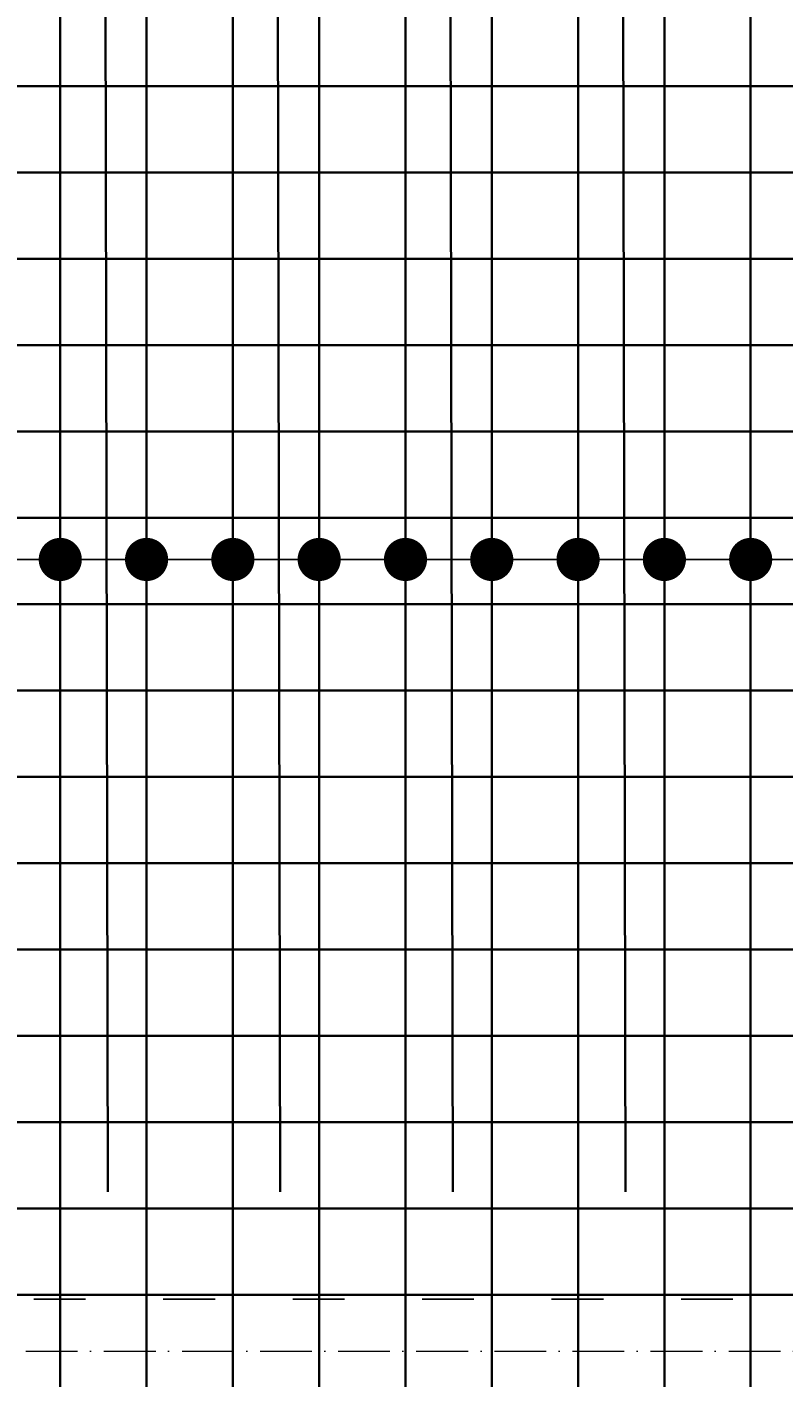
# Model space of a CAD drawing. Header units: millimetres. Extents: x 300938 to 312016, y 11971 to 20881.
# Tile 223 of 239: x 309575 to 309750, y 18993 to 19306. Entities that reach past the tile are written whole.
import ezdxf

# ---------------------------------------------------------------- set-up
doc = ezdxf.new("R2010")
doc.units = ezdxf.units.MM
doc.linetypes.add('ACAD_ISO03W100', pattern=[30, 12, -18])
doc.linetypes.add('ACAD_ISO10W100', pattern=[18, 12, -3, 0, -3])
for name, color, linetype, lineweight in [('konstrukcja wymiary', 1, 'Continuous', 13), ('osie', 5, 'ACAD_ISO10W100', 13), ('zbrojenie płyty', 141, 'Continuous', 35)]:
    doc.layers.add(name, color=color, linetype=linetype, lineweight=lineweight)
doc.layers.add('przerywane', color=6, linetype='ACAD_ISO03W100')
doc.styles.get("Standard").update_dxf_attribs({"font": 'romand.shx', "oblique": 10})
doc.dimstyles.new('kropki', dxfattribs={"dimtxt": 0.001, "dimasz": 10, "dimexe": 1.25, "dimexo": 0.625, "dimgap": 1, "dimtad": 1, "dimtxsty": 'Standard', "dimblk": 'DOT', "dimcen": 2.5, "dimadec": 0, "dimazin": 0, "dimtfac": 1, "dimtmove": 0, "dimatfit": 3, "dimfxl": 1, "dimfxlon": 1, "dimarcsym": 0})

# ---------------------------------------------------------------- blocks, each defined once
blk = doc.blocks.new('_Dot')
at = {"color": 0, "linetype": 'ByBlock', "lineweight": -2}
blk.add_line((-0.5, 0), (-1, 0), dxfattribs=at)
at = {"color": 0, "linetype": 'ByBlock', "const_width": 0.5}
blk.add_lwpolyline([(-0.25, 0, 1), (0.25, 0, 1)], format="xyb", close=True, dxfattribs=at)
blk = doc.blocks.new('*D1027')
at = {"layer": 'Defpoints', "color": 0, "transparency": 16777216}
for p in [(309622.56, 19182.6), (309582.56, 19173.24), (309622.56, 19173.24)]:
    blk.add_point(p, dxfattribs=at)
at = {"layer": 'konstrukcja wymiary', "color": 0, "lineweight": -2, "transparency": 16777216}
for p, q in [((309582.56, 19181.6), (309582.56, 19183.85)), ((309592.56, 19182.6), (309612.56, 19182.6)), ((309622.56, 19181.6), (309622.56, 19183.85))]:
    blk.add_line(p, q, dxfattribs=at)
at = {"layer": 'konstrukcja wymiary', "color": 0, "lineweight": -2, "transparency": 16777216, "xscale": 10, "yscale": 10, "zscale": 10, "rotation": 180}
blk.add_blockref('_Dot', (309582.56, 19182.6), dxfattribs=at)
at = {"layer": 'konstrukcja wymiary', "color": 0, "lineweight": -2, "transparency": 16777216, "xscale": 10, "yscale": 10, "zscale": 10}
blk.add_blockref('_Dot', (309622.56, 19182.6), dxfattribs=at)
at = {"layer": 'konstrukcja wymiary', "color": 0, "transparency": 16777216, "insert": (309602.56, 19183.61), "char_height": 0.001, "attachment_point": 5}
blk.add_mtext('40', dxfattribs=at)
blk = doc.blocks.new('*D1028')
at = {"layer": 'Defpoints', "color": 0, "transparency": 16777216}
for p in [(309662.56, 19182.6), (309622.56, 19173.24), (309662.56, 19173.24)]:
    blk.add_point(p, dxfattribs=at)
at = {"layer": 'konstrukcja wymiary', "color": 0, "lineweight": -2, "transparency": 16777216}
for p, q in [((309622.56, 19181.6), (309622.56, 19183.85)), ((309632.56, 19182.6), (309652.56, 19182.6)), ((309662.56, 19181.6), (309662.56, 19183.85))]:
    blk.add_line(p, q, dxfattribs=at)
at = {"layer": 'konstrukcja wymiary', "color": 0, "lineweight": -2, "transparency": 16777216, "xscale": 10, "yscale": 10, "zscale": 10, "rotation": 180}
blk.add_blockref('_Dot', (309622.56, 19182.6), dxfattribs=at)
at = {"layer": 'konstrukcja wymiary', "color": 0, "lineweight": -2, "transparency": 16777216, "xscale": 10, "yscale": 10, "zscale": 10}
blk.add_blockref('_Dot', (309662.56, 19182.6), dxfattribs=at)
at = {"layer": 'konstrukcja wymiary', "color": 0, "transparency": 16777216, "insert": (309642.56, 19183.61), "char_height": 0.001, "attachment_point": 5}
blk.add_mtext('40', dxfattribs=at)
blk = doc.blocks.new('*D1029')
at = {"layer": 'Defpoints', "color": 0, "transparency": 16777216}
for p in [(309702.56, 19182.6), (309662.56, 19173.24), (309702.56, 19173.24)]:
    blk.add_point(p, dxfattribs=at)
at = {"layer": 'konstrukcja wymiary', "color": 0, "lineweight": -2, "transparency": 16777216}
for p, q in [((309662.56, 19181.6), (309662.56, 19183.85)), ((309672.56, 19182.6), (309692.56, 19182.6)), ((309702.56, 19181.6), (309702.56, 19183.85))]:
    blk.add_line(p, q, dxfattribs=at)
at = {"layer": 'konstrukcja wymiary', "color": 0, "lineweight": -2, "transparency": 16777216, "xscale": 10, "yscale": 10, "zscale": 10, "rotation": 180}
blk.add_blockref('_Dot', (309662.56, 19182.6), dxfattribs=at)
at = {"layer": 'konstrukcja wymiary', "color": 0, "lineweight": -2, "transparency": 16777216, "xscale": 10, "yscale": 10, "zscale": 10}
blk.add_blockref('_Dot', (309702.56, 19182.6), dxfattribs=at)
at = {"layer": 'konstrukcja wymiary', "color": 0, "transparency": 16777216, "insert": (309682.56, 19183.61), "char_height": 0.001, "attachment_point": 5}
blk.add_mtext('40', dxfattribs=at)
blk = doc.blocks.new('*D1030')
at = {"layer": 'Defpoints', "color": 0, "transparency": 16777216}
for p in [(309742.56, 19182.6), (309702.56, 19173.24), (309742.56, 19173.24)]:
    blk.add_point(p, dxfattribs=at)
at = {"layer": 'konstrukcja wymiary', "color": 0, "lineweight": -2, "transparency": 16777216}
for p, q in [((309702.56, 19181.6), (309702.56, 19183.85)), ((309712.56, 19182.6), (309732.56, 19182.6)), ((309742.56, 19181.6), (309742.56, 19183.85))]:
    blk.add_line(p, q, dxfattribs=at)
at = {"layer": 'konstrukcja wymiary', "color": 0, "lineweight": -2, "transparency": 16777216, "xscale": 10, "yscale": 10, "zscale": 10, "rotation": 180}
blk.add_blockref('_Dot', (309702.56, 19182.6), dxfattribs=at)
at = {"layer": 'konstrukcja wymiary', "color": 0, "lineweight": -2, "transparency": 16777216, "xscale": 10, "yscale": 10, "zscale": 10}
blk.add_blockref('_Dot', (309742.56, 19182.6), dxfattribs=at)
at = {"layer": 'konstrukcja wymiary', "color": 0, "transparency": 16777216, "insert": (309722.56, 19183.61), "char_height": 0.001, "attachment_point": 5}
blk.add_mtext('40', dxfattribs=at)
blk = doc.blocks.new('*D1031')
at = {"layer": 'Defpoints', "color": 0, "transparency": 16777216}
for p in [(309782.56, 19182.6), (309742.56, 19173.24), (309782.56, 19173.24)]:
    blk.add_point(p, dxfattribs=at)
at = {"layer": 'konstrukcja wymiary', "color": 0, "lineweight": -2, "transparency": 16777216}
for p, q in [((309742.56, 19181.6), (309742.56, 19183.85)), ((309752.56, 19182.6), (309772.56, 19182.6)), ((309782.56, 19181.6), (309782.56, 19183.85))]:
    blk.add_line(p, q, dxfattribs=at)
at = {"layer": 'konstrukcja wymiary', "color": 0, "lineweight": -2, "transparency": 16777216, "xscale": 10, "yscale": 10, "zscale": 10, "rotation": 180}
blk.add_blockref('_Dot', (309742.56, 19182.6), dxfattribs=at)
at = {"layer": 'konstrukcja wymiary', "color": 0, "lineweight": -2, "transparency": 16777216, "xscale": 10, "yscale": 10, "zscale": 10}
blk.add_blockref('_Dot', (309782.56, 19182.6), dxfattribs=at)
at = {"layer": 'konstrukcja wymiary', "color": 0, "transparency": 16777216, "insert": (309762.56, 19183.61), "char_height": 0.001, "attachment_point": 5}
blk.add_mtext('40', dxfattribs=at)
blk = doc.blocks.new('*D1035')
at = {"layer": 'Defpoints', "color": 0, "transparency": 16777216}
for p in [(309642.56, 19182.6), (309602.56, 19173.24), (309642.56, 19173.24)]:
    blk.add_point(p, dxfattribs=at)
at = {"layer": 'konstrukcja wymiary', "color": 0, "lineweight": -2, "transparency": 16777216}
for p, q in [((309602.56, 19181.6), (309602.56, 19183.85)), ((309612.56, 19182.6), (309632.56, 19182.6)), ((309642.56, 19181.6), (309642.56, 19183.85))]:
    blk.add_line(p, q, dxfattribs=at)
at = {"layer": 'konstrukcja wymiary', "color": 0, "lineweight": -2, "transparency": 16777216, "xscale": 10, "yscale": 10, "zscale": 10, "rotation": 180}
blk.add_blockref('_Dot', (309602.56, 19182.6), dxfattribs=at)
at = {"layer": 'konstrukcja wymiary', "color": 0, "lineweight": -2, "transparency": 16777216, "xscale": 10, "yscale": 10, "zscale": 10}
blk.add_blockref('_Dot', (309642.56, 19182.6), dxfattribs=at)
at = {"layer": 'konstrukcja wymiary', "color": 0, "transparency": 16777216, "insert": (309622.56, 19183.61), "char_height": 0.001, "attachment_point": 5}
blk.add_mtext('40', dxfattribs=at)
blk = doc.blocks.new('*D1036')
at = {"layer": 'Defpoints', "color": 0, "transparency": 16777216}
for p in [(309682.56, 19182.6), (309642.56, 19173.24), (309682.56, 19173.24)]:
    blk.add_point(p, dxfattribs=at)
at = {"layer": 'konstrukcja wymiary', "color": 0, "lineweight": -2, "transparency": 16777216}
for p, q in [((309642.56, 19181.6), (309642.56, 19183.85)), ((309652.56, 19182.6), (309672.56, 19182.6)), ((309682.56, 19181.6), (309682.56, 19183.85))]:
    blk.add_line(p, q, dxfattribs=at)
at = {"layer": 'konstrukcja wymiary', "color": 0, "lineweight": -2, "transparency": 16777216, "xscale": 10, "yscale": 10, "zscale": 10, "rotation": 180}
blk.add_blockref('_Dot', (309642.56, 19182.6), dxfattribs=at)
at = {"layer": 'konstrukcja wymiary', "color": 0, "lineweight": -2, "transparency": 16777216, "xscale": 10, "yscale": 10, "zscale": 10}
blk.add_blockref('_Dot', (309682.56, 19182.6), dxfattribs=at)
at = {"layer": 'konstrukcja wymiary', "color": 0, "transparency": 16777216, "insert": (309662.56, 19183.61), "char_height": 0.001, "attachment_point": 5}
blk.add_mtext('40', dxfattribs=at)
blk = doc.blocks.new('*D1037')
at = {"layer": 'Defpoints', "color": 0, "transparency": 16777216}
for p in [(309722.56, 19182.6), (309682.56, 19173.24), (309722.56, 19173.24)]:
    blk.add_point(p, dxfattribs=at)
at = {"layer": 'konstrukcja wymiary', "color": 0, "lineweight": -2, "transparency": 16777216}
for p, q in [((309682.56, 19181.6), (309682.56, 19183.85)), ((309692.56, 19182.6), (309712.56, 19182.6)), ((309722.56, 19181.6), (309722.56, 19183.85))]:
    blk.add_line(p, q, dxfattribs=at)
at = {"layer": 'konstrukcja wymiary', "color": 0, "lineweight": -2, "transparency": 16777216, "xscale": 10, "yscale": 10, "zscale": 10, "rotation": 180}
blk.add_blockref('_Dot', (309682.56, 19182.6), dxfattribs=at)
at = {"layer": 'konstrukcja wymiary', "color": 0, "lineweight": -2, "transparency": 16777216, "xscale": 10, "yscale": 10, "zscale": 10}
blk.add_blockref('_Dot', (309722.56, 19182.6), dxfattribs=at)
at = {"layer": 'konstrukcja wymiary', "color": 0, "transparency": 16777216, "insert": (309702.56, 19183.61), "char_height": 0.001, "attachment_point": 5}
blk.add_mtext('40', dxfattribs=at)
blk = doc.blocks.new('*D1038')
at = {"layer": 'Defpoints', "color": 0, "transparency": 16777216}
for p in [(309762.56, 19182.6), (309722.56, 19173.24), (309762.56, 19173.24)]:
    blk.add_point(p, dxfattribs=at)
at = {"layer": 'konstrukcja wymiary', "color": 0, "lineweight": -2, "transparency": 16777216}
for p, q in [((309722.56, 19181.6), (309722.56, 19183.85)), ((309732.56, 19182.6), (309752.56, 19182.6)), ((309762.56, 19181.6), (309762.56, 19183.85))]:
    blk.add_line(p, q, dxfattribs=at)
at = {"layer": 'konstrukcja wymiary', "color": 0, "lineweight": -2, "transparency": 16777216, "xscale": 10, "yscale": 10, "zscale": 10, "rotation": 180}
blk.add_blockref('_Dot', (309722.56, 19182.6), dxfattribs=at)
at = {"layer": 'konstrukcja wymiary', "color": 0, "lineweight": -2, "transparency": 16777216, "xscale": 10, "yscale": 10, "zscale": 10}
blk.add_blockref('_Dot', (309762.56, 19182.6), dxfattribs=at)
at = {"layer": 'konstrukcja wymiary', "color": 0, "transparency": 16777216, "insert": (309742.56, 19183.61), "char_height": 0.001, "attachment_point": 5}
blk.add_mtext('40', dxfattribs=at)
blk = doc.blocks.new('*D1042')
at = {"layer": 'Defpoints', "color": 0, "transparency": 16777216}
for p in [(309562.56, 19182.6), (309562.56, 19172.24), (309882.56, 19172.24)]:
    blk.add_point(p, dxfattribs=at)
at = {"layer": 'konstrukcja wymiary', "color": 0, "lineweight": -2, "transparency": 16777216}
for p, q in [((309562.56, 19181.6), (309562.56, 19183.85)), ((309872.56, 19182.6), (309572.56, 19182.6)), ((309882.56, 19181.6), (309882.56, 19183.85))]:
    blk.add_line(p, q, dxfattribs=at)
at = {"layer": 'konstrukcja wymiary', "color": 0, "lineweight": -2, "transparency": 16777216, "xscale": 10, "yscale": 10, "zscale": 10, "rotation": 180}
blk.add_blockref('_Dot', (309562.56, 19182.6), dxfattribs=at)
at = {"layer": 'konstrukcja wymiary', "color": 0, "lineweight": -2, "transparency": 16777216, "xscale": 10, "yscale": 10, "zscale": 10}
blk.add_blockref('_Dot', (309882.56, 19182.6), dxfattribs=at)
at = {"layer": 'konstrukcja wymiary', "color": 0, "transparency": 16777216, "insert": (309722.56, 19183.61), "char_height": 0.001, "attachment_point": 5}
blk.add_mtext('320', dxfattribs=at)
blk = doc.blocks.new('*D1043')
at = {"layer": 'Defpoints', "color": 0, "transparency": 16777216}
for p in [(309546.56, 19182.6), (309546.56, 19172.24), (309562.56, 19172.24)]:
    blk.add_point(p, dxfattribs=at)
at = {"layer": 'konstrukcja wymiary', "color": 0, "lineweight": -2, "transparency": 16777216}
for p, q in [((309536.56, 19182.6), (309526.56, 19182.6)), ((309546.56, 19181.6), (309546.56, 19183.85)), ((309562.56, 19182.6), (309546.56, 19182.6)), ((309562.56, 19181.6), (309562.56, 19183.85)), ((309572.56, 19182.6), (309582.56, 19182.6))]:
    blk.add_line(p, q, dxfattribs=at)
at = {"layer": 'konstrukcja wymiary', "color": 0, "lineweight": -2, "transparency": 16777216, "xscale": 10, "yscale": 10, "zscale": 10}
blk.add_blockref('_Dot', (309546.56, 19182.6), dxfattribs=at)
at = {"layer": 'konstrukcja wymiary', "color": 0, "lineweight": -2, "transparency": 16777216, "xscale": 10, "yscale": 10, "zscale": 10, "rotation": 180}
blk.add_blockref('_Dot', (309562.56, 19182.6), dxfattribs=at)
at = {"layer": 'konstrukcja wymiary', "color": 0, "transparency": 16777216, "insert": (309554.56, 19183.61), "char_height": 0.001, "attachment_point": 5}
blk.add_mtext('16', dxfattribs=at)
blk = doc.blocks.new('*D1047')
at = {"layer": 'Defpoints', "color": 0, "transparency": 16777216}
for p in [(309922.56, 19182.6), (308897.44, 19173.24), (309922.56, 19172.24)]:
    blk.add_point(p, dxfattribs=at)
at = {"layer": 'konstrukcja wymiary', "color": 0, "lineweight": -2, "transparency": 16777216}
for p, q in [((308897.44, 19181.6), (308897.44, 19183.85)), ((308907.44, 19182.6), (309912.56, 19182.6)), ((309922.56, 19181.6), (309922.56, 19183.85))]:
    blk.add_line(p, q, dxfattribs=at)
at = {"layer": 'konstrukcja wymiary', "color": 0, "lineweight": -2, "transparency": 16777216, "xscale": 10, "yscale": 10, "zscale": 10, "rotation": 180}
blk.add_blockref('_Dot', (308897.44, 19182.6), dxfattribs=at)
at = {"layer": 'konstrukcja wymiary', "color": 0, "lineweight": -2, "transparency": 16777216, "xscale": 10, "yscale": 10, "zscale": 10}
blk.add_blockref('_Dot', (309922.56, 19182.6), dxfattribs=at)
at = {"layer": 'konstrukcja wymiary', "color": 0, "transparency": 16777216, "insert": (309410, 19183.61), "char_height": 0.001, "attachment_point": 5}
blk.add_mtext('1025,12', dxfattribs=at)

msp = doc.modelspace()

# ---------------------------------------------------------------- linework, layer by layer
at = {"layer": 'osie'}
msp.add_line((308705.771, 18999.224), (310728.51, 18999.224), dxfattribs=at)
at = {"layer": 'przerywane'}
msp.add_line((310008.44, 19011.224), (309352.44, 19011.224), dxfattribs=at)
at = {"layer": 'zbrojenie płyty'}
for p, q in [((309602.558, 19602.224), (309602.558, 18602.224)), ((309642.558, 19602.224), (309642.558, 18602.224)), ((309682.558, 19602.224), (309682.558, 18602.224)), ((309722.558, 19602.224), (309722.558, 18602.224)), ((309592.558, 19536.092), (309593.558, 19036.092)), ((309632.558, 19536.092), (309633.558, 19036.092)), ((309672.558, 19536.092), (309673.558, 19036.092)), ((309712.558, 19536.092), (309713.558, 19036.092)), ((309582.558, 19401.224), (309582.558, 18401.224)), ((309622.558, 19401.224), (309622.558, 18401.224)), ((309662.558, 19401.224), (309662.558, 18401.224)), ((309702.558, 19401.224), (309702.558, 18401.224)), ((309742.558, 19401.224), (309742.558, 18401.224)), ((309200.44, 19292.243), (310400.44, 19292.243)), ((309502.132, 19272.243), (310702.132, 19272.243)), ((309200.44, 19252.243), (310400.44, 19252.243)), ((309502.132, 19232.243), (310702.132, 19232.243)), ((309200.44, 19212.243), (310400.44, 19212.243)), ((309502.132, 19192.243), (310702.132, 19192.243)), ((309200.44, 19172.243), (310400.44, 19172.243)), ((309502.132, 19152.243), (310702.132, 19152.243)), ((309198.322, 19132.243), (310398.322, 19132.243)), ((309502.132, 19112.243), (310702.132, 19112.243)), ((309200.44, 19092.243), (310400.44, 19092.243)), ((309502.132, 19072.243), (310702.132, 19072.243)), ((309200.44, 19052.243), (310400.44, 19052.243)), ((309502.132, 19032.243), (310702.132, 19032.243)), ((309200.44, 19012.243), (310400.44, 19012.243))]:
    msp.add_line(p, q, dxfattribs=at)

# ---------------------------------------------------------------- dimensions: what is measured, and where the dimension line sits
at = {"layer": 'konstrukcja wymiary'}
for base, p1, p2, picture, middle in [((309922.558, 19182.605), (308897.44, 19173.243), (309922.558, 19172.243), '*D1047', (309409.999, 19183.605)), ((309546.558, 19182.605), (309562.558, 19172.243), (309546.558, 19172.243), '*D1043', (309554.558, 19183.605)), ((309562.558, 19182.605), (309882.558, 19172.243), (309562.558, 19172.243), '*D1042', (309722.558, 19183.605)), ((309622.558, 19182.605), (309582.558, 19173.243), (309622.558, 19173.243), '*D1027', (309602.558, 19183.605)), ((309642.558, 19182.605), (309602.558, 19173.243), (309642.558, 19173.243), '*D1035', (309622.558, 19183.605)), ((309662.558, 19182.605), (309622.558, 19173.243), (309662.558, 19173.243), '*D1028', (309642.558, 19183.605)), ((309682.558, 19182.605), (309642.558, 19173.243), (309682.558, 19173.243), '*D1036', (309662.558, 19183.605)), ((309702.558, 19182.605), (309662.558, 19173.243), (309702.558, 19173.243), '*D1029', (309682.558, 19183.605)), ((309722.558, 19182.605), (309682.558, 19173.243), (309722.558, 19173.243), '*D1037', (309702.558, 19183.605)), ((309742.558, 19182.605), (309702.558, 19173.243), (309742.558, 19173.243), '*D1030', (309722.558, 19183.605)), ((309762.558, 19182.605), (309722.558, 19173.243), (309762.558, 19173.243), '*D1038', (309742.558, 19183.605)), ((309782.558, 19182.605), (309742.558, 19173.243), (309782.558, 19173.243), '*D1031', (309762.558, 19183.605))]:
    dim = msp.add_linear_dim(base=base, p1=p1, p2=p2, dimstyle='kropki', override={"dimtmove": 1}, dxfattribs=at)
    dim.commit()
    dim.dimension.update_dxf_attribs({"geometry": picture, "text_midpoint": middle})

doc.saveas('drawing.dxf')
